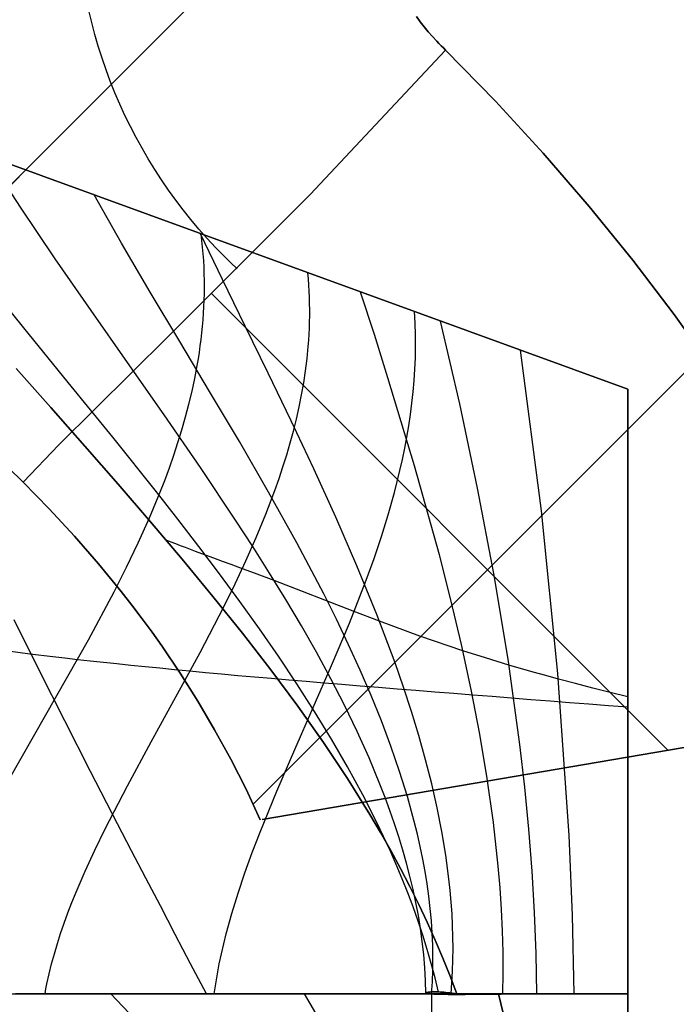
# Model space of a CAD drawing. Header units: millimetres. Extents: x -1690 to 192, y -898 to 54.
# Tile 101 of 256: x -1678.5 to -1676.87, y 27.56 to 30. Entities that reach past the tile are written whole.
import ezdxf

# ---------------------------------------------------------------- set-up
doc = ezdxf.new("R2010")
doc.units = ezdxf.units.MM
doc.header["$MEASUREMENT"] = 0
doc.layers.add('OVIDIO 186x93x72h', color=7, linetype='Continuous')

msp = doc.modelspace()

# ---------------------------------------------------------------- linework, layer by layer
at = {"layer": 'OVIDIO 186x93x72h'}
for points in [[(-1655.898396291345, 52.22178315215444), (-1688.424652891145, 19.69552655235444)], [(-1688.424652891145, 19.69552655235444), (-1655.898396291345, 52.22178315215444)], [(-1661.37847384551, 46.74170559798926), (-1682.944575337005, 25.17560410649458)], [(-1676.993142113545, 29.08768299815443), (-1679.111473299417, 29.85873799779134)], [(-1679.111473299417, 29.85873799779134), (-1676.993142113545, 29.08768299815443)], [(-1676.892795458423, 28.19195213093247), (-1678.025704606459, 29.32486127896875)], [(-1676.80697711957, 29.17436860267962), (-1677.923188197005, 28.05815752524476)], [(-1676.993142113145, 29.08768299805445), (-1676.993142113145, 27.58768300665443)], [(-1676.993142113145, 27.58768300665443), (-1676.993142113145, 29.08768299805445)], [(-1677.479766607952, -422.0917422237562), (-1677.479766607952, 27.5878316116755)], [(-1676.993142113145, 27.58768300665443), (-1676.993142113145, -422.0917422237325)], [(-1676.993142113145, -422.0917422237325), (-1676.993142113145, 27.58768300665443)]]:
    msp.add_lwpolyline(points, dxfattribs=at)
at = {"layer": 'OVIDIO 186x93x72h', "extrusion": (0, -1.521633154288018e-08, 0.9999999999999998)}
for points in [[(-1678.232496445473, 32.0090142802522), (-1678.283324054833, 31.95694515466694), (-1678.33309886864, 31.90341064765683), (-1678.38176064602, 31.84844066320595), (-1678.429250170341, 31.79206829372), (-1678.475509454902, 31.73432978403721), (-1678.520481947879, 31.67526447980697), (-1678.564112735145, 31.61491476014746), (-1678.606348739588, 31.55332595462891), (-1678.647138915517, 31.49054624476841), (-1678.686434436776, 31.42662655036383), (-1678.724188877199, 31.36162040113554), (-1678.760358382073, 31.29558379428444), (-1678.794901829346, 31.22857503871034), (-1678.827780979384, 31.16065458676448), (-1678.858960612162, 31.09188485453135), (-1678.888408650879, 31.02233003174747), (-1678.916096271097, 30.95205588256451), (-1678.941997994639, 30.88112953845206), (-1678.966091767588, 30.8096192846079), (-1678.988359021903, 30.73759434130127), (-1679.008784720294, 30.66512464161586), (-1679.027357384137, 30.59228060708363), (-1679.044069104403, 30.51913292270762), (-1679.058915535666, 30.44575231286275), (-1679.071895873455, 30.37220931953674), (-1679.083012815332, 30.29857408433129), (-1679.092272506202, 30.22491613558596), (-1679.099684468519, 30.15130418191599), (-1679.105261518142, 30.07780591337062), (-1679.109019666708, 30.00448781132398), (-1679.110978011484, 29.93141496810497), (-1679.111158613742, 29.8586509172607)], [(-1679.111158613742, 29.8586509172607), (-1679.110978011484, 29.93141496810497), (-1679.109019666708, 30.00448781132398), (-1679.105261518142, 30.07780591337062), (-1679.099684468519, 30.15130418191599), (-1679.092272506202, 30.22491613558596), (-1679.083012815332, 30.29857408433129), (-1679.071895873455, 30.37220931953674), (-1679.058915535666, 30.44575231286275), (-1679.044069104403, 30.51913292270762), (-1679.027357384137, 30.59228060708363), (-1679.008784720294, 30.66512464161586), (-1678.988359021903, 30.73759434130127), (-1678.966091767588, 30.8096192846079), (-1678.941997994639, 30.88112953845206), (-1678.916096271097, 30.95205588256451), (-1678.888408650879, 31.02233003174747), (-1678.858960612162, 31.09188485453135), (-1678.827780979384, 31.16065458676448), (-1678.794901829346, 31.22857503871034), (-1678.760358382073, 31.29558379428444), (-1678.724188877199, 31.36162040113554), (-1678.686434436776, 31.42662655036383), (-1678.647138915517, 31.49054624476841), (-1678.606348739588, 31.55332595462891), (-1678.564112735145, 31.61491476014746), (-1678.520481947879, 31.67526447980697), (-1678.475509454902, 31.73432978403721), (-1678.429250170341, 31.79206829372), (-1678.38176064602, 31.84844066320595), (-1678.33309886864, 31.90341064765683), (-1678.283324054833, 31.95694515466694), (-1678.232496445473, 32.0090142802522)]]:
    msp.add_lwpolyline(points, dxfattribs=at)
at = {"layer": 'OVIDIO 186x93x72h', "extrusion": (0.9998841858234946, -0.0002316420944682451, -0.01521713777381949)}
for points in [[(30.2670721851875, 691.7642032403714), (19.30437051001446, -28.31917330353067)], [(19.30437051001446, -28.31917330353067), (30.2670721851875, 691.7642032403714)]]:
    msp.add_lwpolyline(points, dxfattribs=at)
at = {"layer": 'OVIDIO 186x93x72h', "extrusion": (-0.0002316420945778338, 0.9998841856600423, -0.01521714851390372)}
msp.add_lwpolyline([(1677.604018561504, 717.7475932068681), (1688.566920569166, -2.349449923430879)], dxfattribs=at)
at = {"layer": 'OVIDIO 186x93x72h', "extrusion": (0.01837189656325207, 0.007607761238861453, 0.999802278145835)}
msp.add_lwpolyline([(669.6457842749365, 1553.879451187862), (669.6457842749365, 1552.379749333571)], dxfattribs=at)
at = {"layer": 'OVIDIO 186x93x72h', "extrusion": (0.7039764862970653, 0.7098970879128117, -0.0215228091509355)}
for points in [[(1212.255929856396, -27.95373986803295), (1212.247274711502, -25.50646787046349), (1212.164060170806, 692.2367818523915)], [(1212.164060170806, 692.2367818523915), (1212.247274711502, -25.50646787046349), (1212.255929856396, -27.95373986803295)]]:
    msp.add_lwpolyline(points, dxfattribs=at)
at = {"layer": 'OVIDIO 186x93x72h', "extrusion": (0.01521917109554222, 0.01521895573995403, 0.9997683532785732)}
msp.add_lwpolyline([(-1689.250288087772, 18.35652475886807), (-1688.189674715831, 19.41687743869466)], dxfattribs=at)
at = {"layer": 'OVIDIO 186x93x72h', "extrusion": (0.8811853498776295, 0.2655605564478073, 0.3911393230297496)}
for points in [[(466.361054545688, 1224.926705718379), (512.6813350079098, 1285.044959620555)], [(512.6813350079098, 1285.044959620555), (466.361054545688, 1224.926705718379)]]:
    msp.add_lwpolyline(points, dxfattribs=at)
at = {"layer": 'OVIDIO 186x93x72h', "extrusion": (-1.591870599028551e-08, 0, 0.9999999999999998)}
for points in [[(-1679.111147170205, 29.85863997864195), (-1676.993130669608, 29.08768299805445)], [(-1676.993130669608, 29.08768299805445), (-1679.111147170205, 29.85863997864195)]]:
    msp.add_lwpolyline(points, dxfattribs=at)
at = {"layer": 'OVIDIO 186x93x72h', "extrusion": (1, 0, 0)}
for points in [[(27.58768299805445, 717.3735813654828), (29.08768299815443, 717.3735819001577)], [(29.08768299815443, 717.3735819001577), (27.58768299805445, 717.3735813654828)], [(-422.0917422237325, 717.373581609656), (27.58768299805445, 717.3735813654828)], [(27.58768299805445, 717.3735813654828), (-422.0917422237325, 717.373581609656)]]:
    msp.add_lwpolyline(points, dxfattribs=at)
at = {"layer": 'OVIDIO 186x93x72h', "extrusion": (-0.0002316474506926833, 0.9998846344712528, -0.01518762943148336)}
for points in [[(1678.487783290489, 717.7490870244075), (1689.472243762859, -2.348062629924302)], [(1689.472243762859, -2.348062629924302), (1678.487783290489, 717.7490870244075)]]:
    msp.add_lwpolyline(points, dxfattribs=at)
at = {"layer": 'OVIDIO 186x93x72h', "extrusion": (0.8812084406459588, 0.2655070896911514, 0.3911235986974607)}
for points in [[(511.8570497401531, 1285.56977938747), (466.2373187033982, 1226.349661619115)], [(466.2373187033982, 1226.349661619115), (511.8570497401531, 1285.56977938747)]]:
    msp.add_lwpolyline(points, dxfattribs=at)
at = {"layer": 'OVIDIO 186x93x72h', "extrusion": (-0.1614940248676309, 0.9827773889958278, 0.08982362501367)}
msp.add_lwpolyline([(1652.151211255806, 687.7503873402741), (1651.287910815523, 687.2784859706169)], dxfattribs=at)
at = {"layer": 'OVIDIO 186x93x72h', "extrusion": (-6.901766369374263e-06, -1.177295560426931e-06, 0.9999999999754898)}
for points in [[(-1677.900521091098, 28.02005543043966), (-1676.300063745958, 28.29305964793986)], [(-1676.300063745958, 28.29305964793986), (-1677.900521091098, 28.02005543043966)]]:
    msp.add_lwpolyline(points, dxfattribs=at)
at = {"layer": 'OVIDIO 186x93x72h', "extrusion": (0.8812746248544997, 0.2653521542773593, 0.3910796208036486)}
msp.add_lwpolyline([(508.5679419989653, 1282.593813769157), (510.493793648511, 1285.095176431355)], dxfattribs=at)
at = {"layer": 'OVIDIO 186x93x72h', "extrusion": (0.881271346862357, 0.2653498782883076, 0.3910885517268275)}
for points in [[(508.4762663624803, 1282.674569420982), (510.5916021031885, 1285.422116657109)], [(510.5916021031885, 1285.422116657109), (508.4762663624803, 1282.674569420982)]]:
    msp.add_lwpolyline(points, dxfattribs=at)
at = {"layer": 'OVIDIO 186x93x72h', "extrusion": (-0.2760676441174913, -0.1226097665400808, 0.953285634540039)}
msp.add_lwpolyline([(-705.549293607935, -1232.794635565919), (-705.549293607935, -1234.294630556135)], dxfattribs=at)
at = {"layer": 'OVIDIO 186x93x72h', "extrusion": (0, 1, 0)}
for points in [[(1678.660330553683, 715.7688273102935), (1678.640183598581, 715.7390095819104), (1678.619479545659, 715.7095258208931), (1678.598226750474, 715.6803915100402), (1678.576434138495, 715.6516218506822), (1678.554111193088, 715.6232317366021), (1678.531267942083, 715.5952357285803), (1678.507914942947, 715.567648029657), (1678.484063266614, 715.5404824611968), (1678.459724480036, 715.5137524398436), (1678.434910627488, 715.4874709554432), (1678.409634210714, 715.4616505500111), (1678.383908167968, 715.436303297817), (1678.357745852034, 715.4114407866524), (1678.331161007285, 715.3870741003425), (1678.304167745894, 715.3632138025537), (1678.276780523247, 715.339869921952)], [(1678.276780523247, 715.339869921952), (1678.304167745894, 715.3632138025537), (1678.331161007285, 715.3870741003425), (1678.357745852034, 715.4114407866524), (1678.383908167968, 715.436303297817), (1678.409634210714, 715.4616505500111), (1678.434910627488, 715.4874709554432), (1678.459724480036, 715.5137524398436), (1678.484063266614, 715.5404824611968), (1678.507914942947, 715.567648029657), (1678.531267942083, 715.5952357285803), (1678.554111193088, 715.6232317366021), (1678.576434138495, 715.6516218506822), (1678.598226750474, 715.6803915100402), (1678.619479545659, 715.7095258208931), (1678.640183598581, 715.7390095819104), (1678.660330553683, 715.7688273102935)], [(1678.349871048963, 715.4041307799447), (1677.915794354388, 716.2722841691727)], [(1678.276780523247, 715.339869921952), (1677.314051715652, 716.490153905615)], [(1677.314051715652, 716.490153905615), (1678.276780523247, 715.339869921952)], [(1677.775563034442, 715.9387327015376), (1678.139765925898, 716.1208341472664)]]:
    msp.add_lwpolyline(points, dxfattribs=at)
at = {"layer": 'OVIDIO 186x93x72h', "extrusion": (1.144784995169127e-05, 0.9999999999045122, 7.740965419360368e-06)}
for points in [[(1677.418094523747, 716.6088196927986), (1678.660646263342, 715.7686138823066)], [(1678.660646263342, 715.7686138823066), (1677.418094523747, 716.6088196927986)]]:
    msp.add_lwpolyline(points, dxfattribs=at)
at = {"layer": 'OVIDIO 186x93x72h', "extrusion": (-8.628843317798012e-05, 0.999999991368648, 9.908082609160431e-05)}
for points in [[(1677.311664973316, 716.4874026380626), (1677.31918141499, 716.4937962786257), (1677.326580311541, 716.5003460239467), (1677.333856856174, 716.50704861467), (1677.341006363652, 716.5139005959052), (1677.348024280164, 716.5208983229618), (1677.354906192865, 716.5280379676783), (1677.361647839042, 716.5353155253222), (1677.368245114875, 716.5427268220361), (1677.374694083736, 716.5502675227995), (1677.380990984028, 716.5579331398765), (1677.387132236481, 716.5657190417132), (1677.393114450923, 716.5736204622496), (1677.398934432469, 716.5816325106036), (1677.404589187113, 716.5897501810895), (1677.410075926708, 716.5979683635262), (1677.41539207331, 716.6062818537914)], [(1677.41539207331, 716.6062818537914), (1677.410075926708, 716.5979683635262), (1677.404589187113, 716.5897501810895), (1677.398934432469, 716.5816325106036), (1677.393114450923, 716.5736204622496), (1677.387132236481, 716.5657190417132), (1677.380990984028, 716.5579331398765), (1677.374694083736, 716.5502675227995), (1677.368245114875, 716.5427268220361), (1677.361647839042, 716.5353155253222), (1677.354906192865, 716.5280379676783), (1677.348024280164, 716.5208983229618), (1677.341006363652, 716.5139005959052), (1677.333856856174, 716.50704861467), (1677.326580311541, 716.5003460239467), (1677.31918141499, 716.4937962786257), (1677.311664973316, 716.4874026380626)]]:
    msp.add_lwpolyline(points, dxfattribs=at)
at = {"layer": 'OVIDIO 186x93x72h'}
for points in [[(-1677.963209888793, 29.3866984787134, 717.3574529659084), (-1677.979423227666, 29.40207140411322, 717.357445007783), (-1677.995356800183, 29.41773435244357, 717.3574423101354), (-1678.0167741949, 29.43970825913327, 717.3574471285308), (-1678.037642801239, 29.46220377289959, 717.3574617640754), (-1678.057952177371, 29.48520564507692, 717.3574861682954), (-1678.077691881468, 29.50869862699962, 717.3575202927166), (-1678.096851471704, 29.53266747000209, 717.3575640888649), (-1678.11542050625, 29.55709692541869, 717.3576175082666), (-1678.133388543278, 29.58197174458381, 717.3576805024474), (-1678.150745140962, 29.60727667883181, 717.3577530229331), (-1678.167479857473, 29.63299647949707, 717.3578350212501), (-1678.183582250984, 29.65911589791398, 717.3579264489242), (-1678.199041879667, 29.68561968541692, 717.3580272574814), (-1678.213848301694, 29.71249259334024, 717.3581373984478), (-1678.227991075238, 29.73971937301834, 717.3582568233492), (-1678.241459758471, 29.76728477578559, 717.3583854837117), (-1678.254243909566, 29.79517355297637, 717.3585233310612), (-1678.266333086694, 29.82337045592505, 717.3586703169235), (-1678.277717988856, 29.85185972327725, 717.3588263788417), (-1678.288393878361, 29.88062354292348, 717.3589913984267), (-1678.298357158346, 29.90964359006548, 717.3591652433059), (-1678.307604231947, 29.93890153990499, 717.359347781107), (-1678.316131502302, 29.96837906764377, 717.3595388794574), (-1678.323935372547, 29.99805784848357, 717.3597384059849), (-1678.331012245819, 30.02791955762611, 717.359946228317)], [(-1677.445404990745, 29.92949871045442, 717.3673457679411), (-1677.450932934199, 29.93474334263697, 717.3672562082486), (-1677.45641677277, 29.9401048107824, 717.3670696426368), (-1677.461853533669, 29.94558066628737, 717.3667917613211), (-1677.467240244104, 29.95116846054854, 717.3664282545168), (-1677.477851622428, 29.96267007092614, 717.3654671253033), (-1677.488227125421, 29.97459005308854, 717.364231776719), (-1677.498342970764, 29.98690881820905, 717.362767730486), (-1677.508175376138, 29.99960677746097, 717.3611205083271), (-1677.517700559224, 30.01266434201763, 717.3593356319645)], [(-1677.517700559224, 30.01266434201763, 717.3593356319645), (-1677.508175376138, 29.99960677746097, 717.3611205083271), (-1677.498342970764, 29.98690881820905, 717.362767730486), (-1677.488227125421, 29.97459005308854, 717.364231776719), (-1677.477851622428, 29.96267007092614, 717.3654671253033), (-1677.467240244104, 29.95116846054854, 717.3664282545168), (-1677.461853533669, 29.94558066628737, 717.3667917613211), (-1677.45641677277, 29.9401048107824, 717.3670696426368), (-1677.450932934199, 29.93474334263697, 717.3672562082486), (-1677.445404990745, 29.92949871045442, 717.3673457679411)], [(-1678.494513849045, 28.85739767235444, 717.3876482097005), (-1678.405572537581, 28.9495374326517, 717.3859193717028), (-1678.134977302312, 29.2176254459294, 717.3735819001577), (-1677.781445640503, 29.57115710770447, 717.3735819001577), (-1677.445404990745, 29.92949871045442, 717.3673457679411)], [(-1677.445404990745, 29.92949871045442, 717.3673457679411), (-1677.781445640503, 29.57115710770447, 717.3735819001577), (-1678.134977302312, 29.2176254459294, 717.3735819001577), (-1678.405572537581, 28.9495374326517, 717.3859193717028), (-1678.494513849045, 28.85739767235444, 717.3876482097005)], [(-1676.305014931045, 28.29221507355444, 717.3736254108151), (-1676.372085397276, 28.4368785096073, 717.3735617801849), (-1676.444136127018, 28.58008526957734, 717.3734521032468), (-1676.521096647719, 28.72177161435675, 717.3734182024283), (-1676.602896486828, 28.86187380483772, 717.3735819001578), (-1676.689521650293, 29.00036844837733, 717.3739858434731), (-1676.781184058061, 29.13739353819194, 717.3743559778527), (-1676.878152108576, 29.2731274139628, 717.3743390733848), (-1676.980694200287, 29.40774841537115, 717.3735819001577), (-1677.088976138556, 29.54129157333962, 717.3719071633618), (-1677.202753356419, 29.67321868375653, 717.3698413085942), (-1677.321678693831, 29.80284823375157, 717.3680867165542), (-1677.445404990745, 29.92949871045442, 717.3673457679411)], [(-1677.445404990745, 29.92949871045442, 717.3673457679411), (-1677.321678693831, 29.80284823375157, 717.3680867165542), (-1677.202753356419, 29.67321868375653, 717.3698413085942), (-1677.088976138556, 29.54129157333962, 717.3719071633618), (-1676.980694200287, 29.40774841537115, 717.3735819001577), (-1676.878152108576, 29.2731274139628, 717.3743390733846), (-1676.781184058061, 29.13739353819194, 717.3743559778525), (-1676.689521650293, 29.00036844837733, 717.3739858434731), (-1676.602896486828, 28.86187380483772, 717.3735819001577), (-1676.521096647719, 28.72177161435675, 717.3734182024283), (-1676.444136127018, 28.58008526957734, 717.3734521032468), (-1676.372085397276, 28.4368785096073, 717.3735617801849), (-1676.305014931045, 28.29221507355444, 717.3736254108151)], [(-1677.494244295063, 27.58835533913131, 716.8609454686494), (-1677.495114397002, 27.62054001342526, 716.8762683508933), (-1677.496912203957, 27.65276962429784, 716.8913769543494), (-1677.499617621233, 27.68504243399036, 716.9062704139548), (-1677.503210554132, 27.71735670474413, 716.920947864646), (-1677.507670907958, 27.74971069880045, 716.9354084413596), (-1677.512978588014, 27.78210267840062, 716.9496512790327), (-1677.519113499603, 27.81453090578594, 716.9636755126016), (-1677.526055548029, 27.84699364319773, 716.9774802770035), (-1677.533784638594, 27.87948915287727, 716.9910647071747), (-1677.542280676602, 27.91201569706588, 717.0044279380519), (-1677.551523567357, 27.94457153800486, 717.0175691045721), (-1677.561493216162, 27.97715493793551, 717.0304873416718), (-1677.572169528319, 28.00976415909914, 717.0431817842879), (-1677.583532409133, 28.04239746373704, 717.055651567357), (-1677.595561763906, 28.07505311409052, 717.0678958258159), (-1677.608237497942, 28.10772937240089, 717.079913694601), (-1677.635447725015, 28.17313676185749, 717.1032668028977), (-1677.665002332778, 28.23860573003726, 717.1257039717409), (-1677.696740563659, 28.30412237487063, 717.1472182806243), (-1677.730501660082, 28.36967279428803, 717.1678028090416), (-1677.766124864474, 28.43524308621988, 717.1874506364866), (-1677.803449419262, 28.50081934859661, 717.2061548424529), (-1677.842314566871, 28.56638767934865, 717.2239085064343), (-1677.882559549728, 28.63193417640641, 717.2407047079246), (-1677.92402361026, 28.69744493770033, 717.2565365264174), (-1677.966545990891, 28.76290606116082, 717.2713970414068), (-1678.054122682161, 28.89362378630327, 717.2981764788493), (-1678.144003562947, 29.02397613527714, 717.3209876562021), (-1678.234902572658, 29.15385189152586, 717.3397752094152), (-1678.325533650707, 29.28313983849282, 717.3544837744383), (-1678.414610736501, 29.41172875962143, 717.3650579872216), (-1678.500847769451, 29.53950743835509, 717.3714424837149), (-1678.542499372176, 29.60305818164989, 717.3730462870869)], [(-1677.480051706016, 27.58755643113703, 716.9925208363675), (-1677.478117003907, 27.6175071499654, 717.0020572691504), (-1677.477023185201, 27.64756150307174, 717.0115511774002), (-1677.476752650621, 27.6777160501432, 717.0209991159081), (-1677.477287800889, 27.70796735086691, 717.0303976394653), (-1677.47861103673, 27.73831196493, 717.039743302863), (-1677.480704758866, 27.76874645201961, 717.0490326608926), (-1677.48355136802, 27.79926737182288, 717.0582622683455), (-1677.487133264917, 27.82987128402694, 717.0674286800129), (-1677.491432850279, 27.86055474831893, 717.076528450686), (-1677.496432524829, 27.89131432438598, 717.0855581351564), (-1677.502114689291, 27.92214657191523, 717.094514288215), (-1677.508461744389, 27.95304805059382, 717.1033934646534), (-1677.515456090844, 27.98401532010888, 717.1121922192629), (-1677.523080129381, 28.01504494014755, 717.1209071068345), (-1677.540146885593, 28.07727747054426, 717.1380715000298), (-1677.559521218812, 28.13971811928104, 717.1548590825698), (-1677.581062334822, 28.20233936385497, 717.1712422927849), (-1677.60462943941, 28.26511368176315, 717.1871935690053), (-1677.630081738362, 28.32801355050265, 717.2026853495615), (-1677.657278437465, 28.39101144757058, 717.2176900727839), (-1677.686078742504, 28.45407985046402, 717.2321801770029), (-1677.716341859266, 28.51719123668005, 717.2461281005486), (-1677.747926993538, 28.58031808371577, 717.2595062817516), (-1677.814500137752, 28.70650807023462, 717.2844431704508), (-1677.884671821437, 28.83242962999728, 717.3067703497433), (-1677.957315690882, 28.95786258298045, 717.326267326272), (-1678.031305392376, 29.08258674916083, 717.3427136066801), (-1678.105514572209, 29.20638194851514, 717.3558886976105), (-1678.178816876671, 29.32902800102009, 717.3655721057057), (-1678.25008595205, 29.45030472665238, 717.371543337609), (-1678.318195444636, 29.56999194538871, 717.3735818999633)], [(-1678.529589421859, 28.11906891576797, 718.1466485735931), (-1678.464930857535, 28.23248510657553, 718.2349864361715), (-1678.332219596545, 28.46579117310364, 718.4164659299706), (-1678.268203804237, 28.58551471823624, 718.5050686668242), (-1678.237663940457, 28.64610773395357, 718.5478428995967), (-1678.208439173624, 28.70717438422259, 718.589220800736), (-1678.18078181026, 28.76870427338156, 718.6289186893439), (-1678.154944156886, 28.83068700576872, 718.6666528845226), (-1678.142786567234, 28.86184493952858, 718.6846949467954), (-1678.131178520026, 28.89311218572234, 718.7021397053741), (-1678.120151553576, 28.92448744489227, 718.7189517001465), (-1678.109737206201, 28.95596941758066, 718.7350954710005), (-1678.099967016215, 28.9875568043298, 718.7505355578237), (-1678.090872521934, 29.01924830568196, 718.765236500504), (-1678.082485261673, 29.05104262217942, 718.7791628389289), (-1678.074836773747, 29.08293845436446, 718.7922791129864), (-1678.067958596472, 29.11493450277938, 718.8045498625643), (-1678.061882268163, 29.14702946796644, 718.81593962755), (-1678.059154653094, 29.16311363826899, 718.8212930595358), (-1678.056639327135, 29.17922205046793, 718.8264129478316), (-1678.054340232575, 29.19535454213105, 718.8312948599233), (-1678.052261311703, 29.21151095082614, 718.8359343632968), (-1678.050406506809, 29.22769111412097, 718.8403270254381), (-1678.048779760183, 29.24389486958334, 718.8444684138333), (-1678.047385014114, 29.26012205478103, 718.8483540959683), (-1678.046226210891, 29.27637250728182, 718.8519796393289), (-1678.045307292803, 29.29264606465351, 718.8553406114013), (-1678.04463220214, 29.30894256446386, 718.8584325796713), (-1678.044204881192, 29.32526184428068, 718.8612511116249), (-1678.044029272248, 29.34160374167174, 718.8637917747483), (-1678.044109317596, 29.35796809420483, 718.8660501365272), (-1678.044448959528, 29.37435473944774, 718.8680217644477), (-1678.045052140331, 29.39076351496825, 718.8697022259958), (-1678.045922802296, 29.40719425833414, 718.8710870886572), (-1678.047064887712, 29.42364680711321, 718.8721719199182), (-1678.048482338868, 29.44012099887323, 718.8729522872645), (-1678.050179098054, 29.456616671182, 718.8734237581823), (-1678.052159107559, 29.4731336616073, 718.8735819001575)], [(-1677.431649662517, 27.58759388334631, 717.1161026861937), (-1677.429466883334, 27.61564627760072, 717.120642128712), (-1677.427923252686, 27.64382872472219, 717.1252727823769), (-1677.427006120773, 27.6721371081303, 717.1299894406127), (-1677.426702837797, 27.70056731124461, 717.1347868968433), (-1677.427000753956, 27.7291152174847, 717.1396599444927), (-1677.427887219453, 27.75777671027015, 717.1446033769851), (-1677.429349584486, 27.78654767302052, 717.1496119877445), (-1677.431375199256, 27.8154239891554, 717.1546805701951), (-1677.433951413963, 27.84440154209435, 717.1598039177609), (-1677.437065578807, 27.87347621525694, 717.164976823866), (-1677.444857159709, 27.93190045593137, 717.1754504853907), (-1677.454648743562, 27.99066377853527, 717.1860599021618), (-1677.46633913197, 28.04973325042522, 717.1967634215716), (-1677.479827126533, 28.10907593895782, 717.2075193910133), (-1677.495011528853, 28.16865891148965, 717.2182861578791), (-1677.511791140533, 28.22844923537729, 717.2290220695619), (-1677.530064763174, 28.28841397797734, 717.2396854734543), (-1677.549731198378, 28.34852020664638, 717.2502347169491), (-1677.570689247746, 28.40873498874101, 717.260628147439), (-1677.616075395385, 28.52935848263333, 717.2807809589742), (-1677.665413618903, 28.65002099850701, 717.2998106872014), (-1677.717894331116, 28.77045907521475, 717.3173841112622), (-1677.772707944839, 28.89040925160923, 717.3331680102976), (-1677.829044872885, 29.00960806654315, 717.3468291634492), (-1677.886095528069, 29.12779205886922, 717.3580343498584), (-1677.943050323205, 29.24469776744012, 717.3664503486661), (-1677.999099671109, 29.36006173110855, 717.3717439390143), (-1678.053433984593, 29.47362048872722, 717.3735819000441)], [(-1677.463246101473, 27.59189614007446, 716.6998174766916), (-1677.471651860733, 27.62736469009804, 716.7205866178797), (-1677.480903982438, 27.66275294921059, 716.74103444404), (-1677.490983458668, 27.69806301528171, 716.7611607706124), (-1677.5018712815, 27.73329698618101, 716.7809654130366), (-1677.513548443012, 27.76845695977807, 716.8004481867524), (-1677.525995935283, 27.8035450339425, 716.8196089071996), (-1677.539194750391, 27.8385633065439, 716.8384473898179), (-1677.553125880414, 27.87351387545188, 716.8569634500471), (-1677.567770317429, 27.90839883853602, 716.875156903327), (-1677.583109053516, 27.94322029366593, 716.8930275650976), (-1677.615793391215, 28.01268107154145, 716.9277997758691), (-1677.651026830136, 28.08191299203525, 716.9612786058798), (-1677.688657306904, 28.15093283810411, 716.9934625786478), (-1677.728532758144, 28.21975739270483, 717.0243502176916), (-1677.770501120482, 28.28840343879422, 717.0539400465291), (-1677.814410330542, 28.35688775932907, 717.0822305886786), (-1677.86010832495, 28.42522713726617, 717.1092203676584), (-1677.90744304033, 28.49343835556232, 717.1349079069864), (-1677.956262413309, 28.56153819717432, 717.1592917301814), (-1678.00641438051, 28.62954344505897, 717.1823703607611), (-1678.057746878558, 28.69747088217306, 717.2041423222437), (-1678.11010784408, 28.76533729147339, 717.2246061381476), (-1678.1633452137, 28.83315945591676, 717.2437603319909), (-1678.271840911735, 28.96873818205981, 717.2781339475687), (-1678.382017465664, 29.10434132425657, 717.3072513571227), (-1678.492658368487, 29.24010314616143, 717.3311007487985), (-1678.602547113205, 29.37615791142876, 717.3496703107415)], [(-1678.439651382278, 27.5876829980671, 718.2547447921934), (-1678.437428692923, 27.60004000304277, 718.2570485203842), (-1678.435013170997, 27.61242698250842, 718.2595065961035), (-1678.429617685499, 27.63729044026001, 718.2648748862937), (-1678.423493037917, 27.66227252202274, 718.2708278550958), (-1678.41666734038, 27.68737237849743, 718.2773436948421), (-1678.40916870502, 27.71258916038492, 718.2844005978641), (-1678.401025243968, 27.73792201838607, 718.2919767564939), (-1678.392265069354, 27.76337010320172, 718.3000503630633), (-1678.38291629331, 27.7889325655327, 718.3085996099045), (-1678.373007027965, 27.81460855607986, 718.3176026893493), (-1678.362565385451, 27.84039722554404, 718.3270377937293), (-1678.340197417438, 27.89230920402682, 718.3471168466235), (-1678.316037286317, 27.94466170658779, 718.3686623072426), (-1678.290309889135, 27.99744793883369, 718.3914997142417), (-1678.235052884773, 28.1042944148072, 718.440352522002), (-1678.176225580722, 28.21279427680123, 718.4922795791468), (-1678.055056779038, 28.43453673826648, 718.5997736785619), (-1677.996313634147, 28.54767062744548, 718.6525493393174), (-1677.968189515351, 28.60477945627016, 718.6780837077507), (-1677.941196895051, 28.6622404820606, 718.7028164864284), (-1677.915560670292, 28.72004691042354, 718.7265732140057), (-1677.891505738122, 28.77819194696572, 718.749179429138), (-1677.869256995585, 28.83666879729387, 718.7704606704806), (-1677.858880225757, 28.8660295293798, 718.7805499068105), (-1677.84903933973, 28.89547066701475, 718.7902424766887), (-1677.839762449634, 28.92499136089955, 718.7995165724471), (-1677.831077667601, 28.95459076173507, 718.8083503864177), (-1677.823013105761, 28.98426802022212, 718.8167221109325), (-1677.815596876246, 29.01402228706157, 718.8246099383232), (-1677.808857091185, 29.04385271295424, 718.8319920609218), (-1677.802821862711, 29.07375844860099, 718.8388466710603), (-1677.797519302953, 29.10373864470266, 718.8451519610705), (-1677.792977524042, 29.13379245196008, 718.8508861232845), (-1677.789224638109, 29.1639190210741, 718.8560273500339), (-1677.786288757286, 29.19411750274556, 718.8605538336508), (-1677.78513597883, 29.20924344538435, 718.8625797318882), (-1677.784197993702, 29.22438704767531, 718.8644437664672), (-1677.783478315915, 29.23954820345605, 718.8661432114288), (-1677.782980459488, 29.25472680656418, 718.8676753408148), (-1677.782707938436, 29.2699227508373, 718.8690374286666), (-1677.782664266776, 29.28513593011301, 718.8702267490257), (-1677.782852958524, 29.30036623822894, 718.8712405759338), (-1677.783277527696, 29.31561356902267, 718.872076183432), (-1677.783941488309, 29.33087781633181, 718.872730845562), (-1677.784848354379, 29.34615887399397, 718.8732018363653), (-1677.786001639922, 29.36145663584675, 718.8734864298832), (-1677.787404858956, 29.37677099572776, 718.8735819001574)], [(-1677.302913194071, 27.58763784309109, 717.2669160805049), (-1677.302144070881, 27.63936266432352, 717.2682261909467), (-1677.302512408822, 27.69154812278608, 717.2699947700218), (-1677.303980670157, 27.74416554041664, 717.2721890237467), (-1677.306511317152, 27.79718623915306, 717.2747761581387), (-1677.310066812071, 27.85058154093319, 717.2777233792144), (-1677.314609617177, 27.90432276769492, 717.2809978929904), (-1677.32650700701, 28.0127282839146, 717.2883976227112), (-1677.341903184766, 28.12217336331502, 717.2967129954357), (-1677.360497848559, 28.23242858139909, 717.3056816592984), (-1677.381990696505, 28.34326451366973, 717.3150412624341), (-1677.406081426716, 28.45445173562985, 717.324529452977), (-1677.432469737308, 28.56576082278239, 717.3338838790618), (-1677.460855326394, 28.67696235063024, 717.3428421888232), (-1677.522417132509, 28.89812503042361, 717.3585210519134), (-1677.588364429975, 29.1161043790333, 717.369467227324), (-1677.622231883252, 29.22332674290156, 717.3725096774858), (-1677.656294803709, 29.32906500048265, 717.3735819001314)], [(-1678.019702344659, 27.58768299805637, 718.5900241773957), (-1678.016055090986, 27.6124856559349, 718.5921772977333), (-1678.01184845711, 27.63732055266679, 718.59461012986), (-1678.00710318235, 27.66218865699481, 718.597312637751), (-1678.001840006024, 27.68709093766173, 718.600274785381), (-1677.996079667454, 27.71202836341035, 718.6034865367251), (-1677.989842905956, 27.73700190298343, 718.6069378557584), (-1677.976023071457, 27.78706119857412, 718.6145190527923), (-1677.96054641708, 27.83727657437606, 718.6229380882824), (-1677.943578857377, 27.88765578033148, 718.632114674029), (-1677.925286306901, 27.93820656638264, 718.641968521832), (-1677.905834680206, 27.98893668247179, 718.6524193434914), (-1677.864117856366, 28.09096590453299, 718.674790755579), (-1677.819755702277, 28.19380544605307, 718.6985866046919), (-1677.728404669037, 28.40216348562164, 718.7478823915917), (-1677.684070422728, 28.50780598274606, 718.7720977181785), (-1677.642400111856, 28.6145067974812, 718.7951682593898), (-1677.62297871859, 28.66827344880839, 718.8060735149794), (-1677.60472105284, 28.722327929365, 718.8164517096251), (-1677.587793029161, 28.77667798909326, 718.8262225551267), (-1677.572360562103, 28.83133137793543, 718.8353057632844), (-1677.55858956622, 28.88629584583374, 718.843621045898), (-1677.552378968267, 28.91389715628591, 718.8474656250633), (-1677.546645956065, 28.94157914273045, 718.8510881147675), (-1677.541411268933, 28.96934277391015, 718.8544784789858), (-1677.53669564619, 28.99718901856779, 718.857626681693), (-1677.532519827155, 29.02511884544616, 718.8605226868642), (-1677.528904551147, 29.05313322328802, 718.8631564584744), (-1677.525870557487, 29.08123312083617, 718.8655179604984), (-1677.523438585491, 29.10941950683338, 718.8675971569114), (-1677.521629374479, 29.13769335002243, 718.8693840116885), (-1677.520463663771, 29.16605561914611, 718.8708684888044), (-1677.519962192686, 29.19450728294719, 718.8720405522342), (-1677.520145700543, 29.22304931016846, 718.8728901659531), (-1677.521034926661, 29.25168266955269, 718.8734072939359), (-1677.522650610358, 29.28040832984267, 718.8735819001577)], [(-1677.218887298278, 27.58765480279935, 717.320374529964), (-1677.220397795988, 27.68790872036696, 717.3208142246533), (-1677.224274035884, 27.78953498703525, 717.3223857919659), (-1677.230392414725, 27.89235572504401, 717.3249291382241), (-1677.23862932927, 27.99619305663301, 717.32828416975), (-1677.248861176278, 28.10086910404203, 717.3322907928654), (-1677.260964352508, 28.20620598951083, 717.3367889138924), (-1677.290290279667, 28.41815076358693, 717.3466192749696), (-1677.325618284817, 28.63060435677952, 717.3564945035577), (-1677.365959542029, 28.84214374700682, 717.365133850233), (-1677.410325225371, 29.05134591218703, 717.3712565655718), (-1677.457726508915, 29.25678783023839, 717.3735819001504)], [(-1677.125857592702, 27.58766871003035, 717.3559924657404), (-1677.130259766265, 27.78281457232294, 717.3562568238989), (-1677.138649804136, 27.98098603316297, 717.3580187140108), (-1677.166423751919, 28.38290279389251, 717.3641453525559), (-1677.207239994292, 28.7864130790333, 717.3705929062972), (-1677.259159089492, 29.18451097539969, 717.3735819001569)], [(-1677.417778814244, 27.58766226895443, 716.6090331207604), (-1677.434345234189, 27.63208557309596, 716.6345733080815), (-1677.452064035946, 27.67650165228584, 716.6599135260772), (-1677.470919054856, 27.72091735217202, 716.6850415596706), (-1677.490894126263, 27.76533951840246, 716.7099451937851), (-1677.51197308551, 27.80977499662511, 716.734612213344), (-1677.534139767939, 27.85423063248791, 716.7590304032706), (-1677.557378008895, 27.89871327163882, 716.7831875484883), (-1677.581671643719, 27.94322975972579, 716.8070714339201), (-1677.607004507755, 27.98778694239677, 716.8306698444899), (-1677.633360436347, 28.03239166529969, 716.8539705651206), (-1677.689076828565, 28.1217711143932, 716.8996300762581), (-1677.74869150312, 28.21142287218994, 716.9439522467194), (-1677.812075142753, 28.30140170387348, 716.9868393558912), (-1677.879071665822, 28.39176800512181, 717.0281883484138), (-1677.949417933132, 28.48260469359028, 717.0678748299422), (-1678.022824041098, 28.57400031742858, 717.1057690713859), (-1678.099000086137, 28.66604342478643, 717.1417413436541), (-1678.177656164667, 28.75882256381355, 717.1756619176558), (-1678.258502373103, 28.85242628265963, 717.2074010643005), (-1678.341248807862, 28.94694312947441, 717.2368290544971), (-1678.42560556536, 29.04246165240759, 717.2638161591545), (-1678.511258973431, 29.13908102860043, 717.2882273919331)], [(-1678.511258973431, 29.13908102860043, 717.2882273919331), (-1678.42560556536, 29.04246165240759, 717.2638161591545), (-1678.341248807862, 28.94694312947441, 717.2368290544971), (-1678.258502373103, 28.85242628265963, 717.2074010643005), (-1678.177656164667, 28.75882256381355, 717.1756619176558), (-1678.099000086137, 28.66604342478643, 717.1417413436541), (-1678.022824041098, 28.57400031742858, 717.1057690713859), (-1677.949417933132, 28.48260469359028, 717.0678748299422), (-1677.879071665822, 28.39176800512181, 717.0281883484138), (-1677.812075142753, 28.30140170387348, 716.9868393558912), (-1677.74869150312, 28.21142287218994, 716.9439522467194), (-1677.689076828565, 28.1217711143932, 716.8996300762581), (-1677.633360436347, 28.03239166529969, 716.8539705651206), (-1677.607004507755, 27.98778694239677, 716.8306698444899), (-1677.581671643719, 27.94322975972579, 716.8070714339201), (-1677.557378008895, 27.89871327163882, 716.7831875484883), (-1677.534139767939, 27.85423063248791, 716.7590304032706), (-1677.51197308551, 27.80977499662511, 716.734612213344), (-1677.490894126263, 27.76533951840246, 716.7099451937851), (-1677.470919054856, 27.72091735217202, 716.6850415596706), (-1677.452064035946, 27.67650165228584, 716.6599135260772), (-1677.434345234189, 27.63208557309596, 716.6345733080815), (-1677.417778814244, 27.58766226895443, 716.6090331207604)], [(-1678.530120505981, 28.89298481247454, 717.3875154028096), (-1678.494513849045, 28.85739767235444, 717.3876482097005)], [(-1678.494513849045, 28.85739767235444, 717.3876482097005), (-1678.530120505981, 28.89298481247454, 717.3875154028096)], [(-1678.494513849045, 28.85739767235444, 717.3876482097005), (-1678.461879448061, 28.82450189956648, 717.3871977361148), (-1678.42966959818, 28.79109356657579, 717.3859781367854), (-1678.366900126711, 28.72318604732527, 717.382022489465), (-1678.306958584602, 28.65456876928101, 717.3773631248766), (-1678.25059812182, 28.58613538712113, 717.3735819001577), (-1678.223965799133, 28.55223171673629, 717.372465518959), (-1678.198329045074, 28.51849789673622, 717.3718654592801), (-1678.173599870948, 28.48483438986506, 717.3716830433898), (-1678.149690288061, 28.45114165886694, 717.3718195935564), (-1678.10397794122, 28.3832703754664, 717.3726548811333), (-1678.060488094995, 28.31408774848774, 717.3735819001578), (-1678.018685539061, 28.24296768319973, 717.3739861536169), (-1677.978709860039, 28.16996489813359, 717.3739528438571), (-1677.940869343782, 28.0953043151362, 717.3737420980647), (-1677.905472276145, 28.01921085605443, 717.3736140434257)], [(-1677.905472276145, 28.01921085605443, 717.3736140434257), (-1677.940869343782, 28.0953043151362, 717.3737420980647), (-1677.978709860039, 28.16996489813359, 717.3739528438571), (-1678.018685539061, 28.24296768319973, 717.3739861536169), (-1678.060488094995, 28.31408774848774, 717.3735819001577), (-1678.10397794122, 28.3832703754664, 717.372654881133), (-1678.149690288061, 28.45114165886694, 717.3718195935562), (-1678.173599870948, 28.48483438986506, 717.3716830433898), (-1678.198329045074, 28.51849789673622, 717.3718654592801), (-1678.223965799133, 28.55223171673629, 717.372465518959), (-1678.25059812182, 28.58613538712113, 717.3735819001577), (-1678.306958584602, 28.65456876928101, 717.3773631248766), (-1678.366900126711, 28.72318604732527, 717.382022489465), (-1678.42966959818, 28.79109356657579, 717.3859781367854), (-1678.461879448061, 28.82450189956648, 717.3871977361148), (-1678.494513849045, 28.85739767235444, 717.3876482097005)], [(-1676.993167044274, 28.32461392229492, 717.3735833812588), (-1677.036447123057, 28.3354438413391, 717.3729784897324), (-1677.079667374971, 28.3464419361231, 717.3711248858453), (-1677.12265376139, 28.35760038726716, 717.3680811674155), (-1677.165232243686, 28.36891137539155, 717.3639059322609), (-1677.196572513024, 28.37742872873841, 717.3601056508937), (-1677.227529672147, 28.38602310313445, 717.3557890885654), (-1677.288053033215, 28.40342999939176, 717.345921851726), (-1677.346413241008, 28.42110623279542, 717.3349039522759), (-1677.402597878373, 28.43902597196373, 717.3232161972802), (-1677.509056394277, 28.47549264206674, 717.2995426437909), (-1677.609527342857, 28.51262335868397, 717.2780458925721), (-1677.674453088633, 28.53764403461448, 717.2661573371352), (-1677.870993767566, 28.6133134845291, 717.2360301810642), (-1677.913534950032, 28.62916282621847, 717.2285932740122), (-1677.956381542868, 28.64498057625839, 717.2199423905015), (-1677.977822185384, 28.652872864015, 717.2150481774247), (-1677.999222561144, 28.66075156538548, 717.209714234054), (-1678.020543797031, 28.66861478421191, 717.2038951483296), (-1678.041747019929, 28.67646062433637, 717.1975455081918), (-1678.066607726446, 28.68571432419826, 717.1892966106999), (-1678.091128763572, 28.69493792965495, 717.1802108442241), (-1678.103224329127, 28.69953746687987, 717.1753443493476), (-1678.11518988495, 28.70412830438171, 717.1702568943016), (-1678.127010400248, 28.70871005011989, 717.1649445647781), (-1678.138670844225, 28.71328231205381, 717.1594034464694)], [(-1678.039156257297, 27.58763429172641, 716.1889173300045), (-1678.058880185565, 27.62523096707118, 716.219999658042), (-1678.07832989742, 27.66230813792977, 716.2519570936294), (-1678.09751410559, 27.6988876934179, 716.284745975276), (-1678.116441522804, 27.73499152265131, 716.3183226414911), (-1678.153560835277, 27.80585955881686, 716.3876646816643), (-1678.189757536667, 27.87508735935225, 716.4596339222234), (-1678.225101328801, 27.94285003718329, 716.5338810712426), (-1678.259661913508, 28.00932270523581, 716.6100568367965), (-1678.326712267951, 28.13909846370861, 716.7667970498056), (-1678.454481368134, 28.39087483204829, 717.088052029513), (-1678.516315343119, 28.51567724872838, 717.2469781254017)], [(-1676.993142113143, 28.29891913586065, 718.8735819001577), (-1677.04120446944, 28.3026679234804, 718.8730293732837), (-1677.089352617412, 28.30641833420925, 718.8713775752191), (-1677.1375414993, 28.31016980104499, 718.8686351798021), (-1677.185726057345, 28.31392175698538, 718.8648108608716), (-1677.23386123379, 28.31767363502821, 718.8599132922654), (-1677.281901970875, 28.32142486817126, 718.853951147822), (-1677.329803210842, 28.32517488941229, 718.8469331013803), (-1677.377519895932, 28.3289231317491, 718.8388678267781), (-1677.425006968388, 28.33266902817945, 718.8297639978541), (-1677.472219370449, 28.33641201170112, 718.8196302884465), (-1677.519112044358, 28.34015151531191, 718.8084753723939), (-1677.565639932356, 28.34388697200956, 718.7963079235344), (-1677.611757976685, 28.34761781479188, 718.7831366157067), (-1677.657421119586, 28.35134347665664, 718.7689701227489), (-1677.7025843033, 28.35506339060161, 718.7538171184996), (-1677.747202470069, 28.35877698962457, 718.7376862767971), (-1677.791232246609, 28.36248370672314, 718.7205922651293), (-1677.834636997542, 28.36618297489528, 718.7025737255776), (-1677.877381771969, 28.36987422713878, 718.683675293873), (-1677.919431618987, 28.37355689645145, 718.6639416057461), (-1677.960751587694, 28.37723041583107, 718.6434172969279), (-1678.001306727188, 28.38089421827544, 718.622147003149), (-1678.041062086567, 28.38454773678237, 718.6001753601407), (-1678.079982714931, 28.38819040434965, 718.5775470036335), (-1678.118038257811, 28.39182165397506, 718.5543081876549), (-1678.155216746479, 28.39544091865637, 718.5305116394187), (-1678.19151080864, 28.39904763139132, 718.5062117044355), (-1678.226913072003, 28.40264122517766, 718.4814627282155), (-1678.261416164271, 28.40622113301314, 718.4563190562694), (-1678.295012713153, 28.40978678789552, 718.4308350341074), (-1678.327695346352, 28.41333762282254, 718.4050650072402), (-1678.359456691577, 28.41687307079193, 718.3790633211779), (-1678.390294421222, 28.42039210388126, 718.352878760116), (-1678.420226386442, 28.42389185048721, 718.3265378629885), (-1678.477464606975, 28.43082015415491, 718.2734709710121), (-1678.531354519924, 28.43763132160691, 718.220030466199)], [(-1678.528180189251, 27.58768299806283, 718.1521606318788), (-1678.483837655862, 27.58768299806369, 718.2026223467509), (-1678.437806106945, 27.58768299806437, 718.2515713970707), (-1678.390149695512, 27.5876829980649, 718.2989697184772), (-1678.340932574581, 27.58768299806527, 718.3447792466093), (-1678.290218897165, 27.5876829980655, 718.3889619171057), (-1678.23807281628, 27.58768299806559, 718.4314796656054), (-1678.184558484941, 27.58768299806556, 718.4722944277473), (-1678.129740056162, 27.58768299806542, 718.5113681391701), (-1678.073681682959, 27.58768299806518, 718.5486627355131), (-1678.016447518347, 27.58768299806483, 718.5841401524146), (-1677.95810171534, 27.5876829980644, 718.6177623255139), (-1677.898708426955, 27.5876829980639, 718.6494911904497), (-1677.838331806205, 27.58768299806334, 718.6792886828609), (-1677.777036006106, 27.58768299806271, 718.7071167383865), (-1677.714885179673, 27.58768299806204, 718.7329372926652), (-1677.65194347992, 27.58768299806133, 718.7567122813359), (-1677.588275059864, 27.5876829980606, 718.7784036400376), (-1677.523944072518, 27.58768299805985, 718.797973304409), (-1677.459014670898, 27.58768299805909, 718.8153832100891), (-1677.393551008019, 27.58768299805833, 718.8305952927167), (-1677.327617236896, 27.58768299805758, 718.8435714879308), (-1677.261277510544, 27.58768299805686, 718.8542737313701), (-1677.227975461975, 27.58768299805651, 718.8587602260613), (-1677.194595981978, 27.58768299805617, 718.8626639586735), (-1677.161147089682, 27.58768299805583, 718.8659801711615), (-1677.127636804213, 27.58768299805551, 718.86870410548), (-1677.094073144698, 27.5876829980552, 718.870831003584), (-1677.060464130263, 27.58768299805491, 718.8723561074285), (-1677.026817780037, 27.58768299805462, 718.8732746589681), (-1676.993142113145, 27.58768299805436, 718.8735819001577)], [(-1676.993142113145, 27.58768300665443, 718.8735819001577), (-1677.037534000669, 27.58768300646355, 718.8730891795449), (-1677.082302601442, 27.58768300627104, 718.8715935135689), (-1677.127418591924, 27.58768300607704, 718.8690692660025), (-1677.17285098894, 27.58768300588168, 718.8654917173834), (-1677.218567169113, 27.5876830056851, 718.8608371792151), (-1677.264532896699, 27.58768300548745, 718.855083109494), (-1677.310712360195, 27.58768300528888, 718.8482082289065), (-1677.357068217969, 27.58768300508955, 718.8401926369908), (-1677.403561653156, 27.58768300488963, 718.8310179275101), (-1677.450152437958, 27.58768300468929, 718.8206673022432), (-1677.496799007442, 27.58768300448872, 718.8091256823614), (-1677.543458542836, 27.58768300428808, 718.7963798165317), (-1677.590087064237, 27.58768300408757, 718.7824183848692), (-1677.636639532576, 27.5876830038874, 718.767232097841), (-1677.683069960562, 27.58768300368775, 718.7508137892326), (-1677.729331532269, 27.58768300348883, 718.7331585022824), (-1677.775376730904, 27.58768300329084, 718.7142635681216), (-1677.821157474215, 27.58768300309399, 718.6941286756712), (-1677.866625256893, 27.58768300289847, 718.6727559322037), (-1677.911731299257, 27.58768300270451, 718.6501499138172), (-1677.956426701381, 27.58768300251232, 718.62631770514), (-1678.000662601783, 27.58768300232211, 718.6012689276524), (-1678.0443903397, 27.58768300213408, 718.575015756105), (-1678.087561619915, 27.58768300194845, 718.5475729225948), (-1678.13012867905, 27.58768300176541, 718.5189577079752), (-1678.17204445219, 27.58768300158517, 718.4891899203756), (-1678.213262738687, 27.58768300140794, 718.4582918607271), (-1678.253738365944, 27.58768300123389, 718.4262882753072), (-1678.293427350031, 27.58768300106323, 718.39320629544), (-1678.332287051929, 27.58768300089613, 718.3590753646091), (-1678.37027632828, 27.58768300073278, 718.3239271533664), (-1678.407355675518, 27.58768300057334, 718.2877954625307), (-1678.443487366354, 27.58768300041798, 718.2507161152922), (-1678.478635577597, 27.58768300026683, 718.212726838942), (-1678.512766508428, 27.58768300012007, 718.1738671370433)], [(-1678.276780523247, 27.58768299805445, 715.339869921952), (-1678.216210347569, 27.52442810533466, 715.2911459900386), (-1678.153792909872, 27.46117249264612, 715.2448125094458), (-1678.089621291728, 27.39791723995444, 715.2009395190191), (-1678.023793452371, 27.33466198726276, 715.1595930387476), (-1677.956409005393, 27.27140637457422, 715.120836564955), (-1677.887569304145, 27.20815148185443, 715.0847275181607)], [(-1677.887569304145, 27.20815148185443, 715.0847275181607), (-1677.956409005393, 27.27140637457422, 715.120836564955), (-1678.023793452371, 27.33466198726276, 715.1595930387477), (-1678.089621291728, 27.39791723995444, 715.2009395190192), (-1678.153792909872, 27.46117249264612, 715.2448125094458), (-1678.216210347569, 27.52442810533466, 715.2911459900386), (-1678.276780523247, 27.58768299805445, 715.339869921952)], [(-1677.552159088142, 27.20815148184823, 715.7555479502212), (-1677.584525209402, 27.25558751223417, 715.7723293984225), (-1677.616374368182, 27.30302817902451, 715.7900393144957), (-1677.647685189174, 27.35047193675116, 715.808663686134), (-1677.678436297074, 27.39791723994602, 715.8281885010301), (-1677.708606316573, 27.44536254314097, 715.8485997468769), (-1677.738173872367, 27.49280630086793, 715.8698834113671), (-1677.767117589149, 27.54024696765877, 715.892025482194), (-1677.795416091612, 27.5876829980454, 715.9150119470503)], [(-1677.417778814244, 27.58766226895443, 716.6090331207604), (-1677.423548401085, 27.58850537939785, 716.6185407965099), (-1677.429125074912, 27.58928009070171, 716.6282497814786), (-1677.434504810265, 27.58998363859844, 716.6381543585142), (-1677.439683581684, 27.59061325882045, 716.6482488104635), (-1677.444657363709, 27.59116618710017, 716.6585274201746), (-1677.449422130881, 27.59163965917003, 716.6689844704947), (-1677.453973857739, 27.59203091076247, 716.6796142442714), (-1677.458308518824, 27.59233717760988, 716.690411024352), (-1677.462422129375, 27.59255739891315, 716.701369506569), (-1677.46631086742, 27.59269732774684, 716.712486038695), (-1677.46997095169, 27.59276442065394, 716.7237573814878), (-1677.473398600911, 27.59276613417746, 716.7351802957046), (-1677.476590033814, 27.59270992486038, 716.7467515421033), (-1677.479541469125, 27.59260324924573, 716.7584678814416), (-1677.482249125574, 27.59245356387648, 716.7703260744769), (-1677.484709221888, 27.59226832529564, 716.7823228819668), (-1677.486915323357, 27.59205330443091, 716.7944568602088), (-1677.48885038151, 27.59180752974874, 716.8067337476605), (-1677.490494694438, 27.59152834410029, 716.8191610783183), (-1677.49182856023, 27.59121309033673, 716.8317463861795), (-1677.492832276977, 27.5908591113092, 716.8444972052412), (-1677.493486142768, 27.59046374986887, 716.8574210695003), (-1677.493770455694, 27.5900243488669, 716.8705255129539), (-1677.493665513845, 27.58953825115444, 716.8838180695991), (-1677.493033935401, 27.58921478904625, 716.8997408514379), (-1677.491879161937, 27.58890470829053, 716.9156663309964), (-1677.490205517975, 27.58860895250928, 716.9315761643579), (-1677.488017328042, 27.58832846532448, 716.9474520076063), (-1677.485318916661, 27.58806419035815, 716.963275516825), (-1677.482114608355, 27.58781707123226, 716.9790283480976), (-1677.478408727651, 27.58758805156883, 716.9946921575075), (-1677.474205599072, 27.58737807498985, 717.0102486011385), (-1677.469509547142, 27.5871880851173, 717.0256793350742), (-1677.464324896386, 27.58701902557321, 717.0409660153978), (-1677.458655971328, 27.58687183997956, 717.0560902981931), (-1677.452507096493, 27.58674747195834, 717.0710338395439), (-1677.445882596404, 27.58664686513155, 717.0857782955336), (-1677.438786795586, 27.5865709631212, 717.1003053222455), (-1677.431224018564, 27.58652070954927, 717.1145965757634), (-1677.423198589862, 27.58649704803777, 717.128633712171), (-1677.414716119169, 27.58650030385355, 717.1423994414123), (-1677.405787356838, 27.58652832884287, 717.155880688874), (-1677.396424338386, 27.58657835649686, 717.1690654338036), (-1677.386639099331, 27.58664762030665, 717.1819416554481), (-1677.376443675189, 27.58673335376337, 717.1944973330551), (-1677.36585010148, 27.58683279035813, 717.2067204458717), (-1677.35487041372, 27.58694316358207, 717.2185989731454), (-1677.343516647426, 27.58706170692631, 717.2301208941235), (-1677.331800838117, 27.58718565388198, 717.2412741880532), (-1677.319735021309, 27.5873122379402, 717.252046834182), (-1677.30733123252, 27.58743869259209, 717.262426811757), (-1677.294601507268, 27.58756225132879, 717.2724021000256), (-1677.281557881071, 27.58768014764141, 717.2819606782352), (-1677.268212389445, 27.58778961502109, 717.291090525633), (-1677.254577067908, 27.58788788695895, 717.2997796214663), (-1677.240663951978, 27.58797219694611, 717.3080159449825), (-1677.226485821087, 27.58804039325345, 717.3157887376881), (-1677.212058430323, 27.58809278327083, 717.3230922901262), (-1677.19739827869, 27.58813028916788, 717.3299221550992), (-1677.182521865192, 27.58815383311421, 717.3362738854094), (-1677.167445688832, 27.58816433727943, 717.3421430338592), (-1677.152186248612, 27.58816272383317, 717.3475251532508), (-1677.136760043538, 27.58814991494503, 717.3524157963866), (-1677.121183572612, 27.58812683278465, 717.3568105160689), (-1677.105473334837, 27.58809439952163, 717.3607048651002), (-1677.089645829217, 27.58805353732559, 717.3640943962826), (-1677.073717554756, 27.58800516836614, 717.3669746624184), (-1677.057705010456, 27.58795021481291, 717.3693412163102), (-1677.041624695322, 27.5878895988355, 717.3711896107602), (-1677.025493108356, 27.58782424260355, 717.3725153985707), (-1677.009326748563, 27.58775506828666, 717.3733141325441), (-1676.993142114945, 27.58768299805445, 717.3735813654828)], [(-1676.993142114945, 27.58768299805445, 717.3735813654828), (-1677.009326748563, 27.58775506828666, 717.3733141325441), (-1677.025493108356, 27.58782424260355, 717.3725153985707), (-1677.041624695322, 27.5878895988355, 717.3711896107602), (-1677.057705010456, 27.58795021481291, 717.3693412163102), (-1677.073717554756, 27.58800516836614, 717.3669746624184), (-1677.089645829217, 27.58805353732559, 717.3640943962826), (-1677.105473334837, 27.58809439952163, 717.3607048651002), (-1677.121183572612, 27.58812683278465, 717.3568105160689), (-1677.136760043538, 27.58814991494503, 717.3524157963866), (-1677.152186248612, 27.58816272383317, 717.3475251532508), (-1677.167445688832, 27.58816433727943, 717.3421430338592), (-1677.182521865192, 27.58815383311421, 717.3362738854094), (-1677.19739827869, 27.58813028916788, 717.3299221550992), (-1677.212058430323, 27.58809278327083, 717.3230922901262), (-1677.226485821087, 27.58804039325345, 717.3157887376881), (-1677.240663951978, 27.58797219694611, 717.3080159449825), (-1677.254577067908, 27.58788788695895, 717.2997796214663), (-1677.268212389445, 27.58778961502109, 717.291090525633), (-1677.281557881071, 27.58768014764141, 717.2819606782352), (-1677.294601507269, 27.58756225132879, 717.2724021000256), (-1677.30733123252, 27.58743869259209, 717.262426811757), (-1677.319735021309, 27.5873122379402, 717.252046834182), (-1677.331800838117, 27.58718565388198, 717.2412741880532), (-1677.343516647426, 27.58706170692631, 717.2301208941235), (-1677.35487041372, 27.58694316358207, 717.2185989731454), (-1677.36585010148, 27.58683279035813, 717.2067204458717), (-1677.37644367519, 27.58673335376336, 717.1944973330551), (-1677.386639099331, 27.58664762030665, 717.1819416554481), (-1677.396424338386, 27.58657835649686, 717.1690654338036), (-1677.405787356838, 27.58652832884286, 717.155880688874), (-1677.414716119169, 27.58650030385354, 717.1423994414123), (-1677.423198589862, 27.58649704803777, 717.128633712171), (-1677.431224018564, 27.58652070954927, 717.1145965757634), (-1677.438786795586, 27.5865709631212, 717.1003053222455), (-1677.445882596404, 27.58664686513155, 717.0857782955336), (-1677.452507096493, 27.58674747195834, 717.0710338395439), (-1677.458655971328, 27.58687183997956, 717.0560902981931), (-1677.464324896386, 27.58701902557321, 717.0409660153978), (-1677.469509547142, 27.5871880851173, 717.0256793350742), (-1677.474205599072, 27.58737807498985, 717.0102486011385), (-1677.478408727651, 27.58758805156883, 716.9946921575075), (-1677.482114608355, 27.58781707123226, 716.9790283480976), (-1677.485318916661, 27.58806419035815, 716.963275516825), (-1677.488017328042, 27.58832846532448, 716.9474520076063), (-1677.490205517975, 27.58860895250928, 716.9315761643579), (-1677.491879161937, 27.58890470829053, 716.9156663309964), (-1677.493033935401, 27.58921478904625, 716.8997408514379), (-1677.493665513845, 27.58953825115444, 716.8838180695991), (-1677.493770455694, 27.5900243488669, 716.8705255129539), (-1677.493486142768, 27.59046374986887, 716.8574210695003), (-1677.492832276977, 27.5908591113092, 716.8444972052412), (-1677.49182856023, 27.59121309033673, 716.8317463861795), (-1677.490494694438, 27.59152834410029, 716.8191610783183), (-1677.48885038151, 27.59180752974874, 716.8067337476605), (-1677.486915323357, 27.59205330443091, 716.7944568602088), (-1677.484709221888, 27.59226832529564, 716.7823228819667), (-1677.482249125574, 27.59245356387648, 716.7703260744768), (-1677.479541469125, 27.59260324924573, 716.7584678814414), (-1677.476590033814, 27.59270992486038, 716.7467515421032), (-1677.473398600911, 27.59276613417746, 716.7351802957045), (-1677.46997095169, 27.59276442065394, 716.7237573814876), (-1677.46631086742, 27.59269732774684, 716.712486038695), (-1677.462422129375, 27.59255739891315, 716.701369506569), (-1677.458308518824, 27.59233717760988, 716.690411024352), (-1677.453973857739, 27.59203091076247, 716.6796142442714), (-1677.449422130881, 27.59163965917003, 716.6689844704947), (-1677.444657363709, 27.59116618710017, 716.6585274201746), (-1677.439683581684, 27.59061325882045, 716.6482488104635), (-1677.434504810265, 27.58998363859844, 716.6381543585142), (-1677.429125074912, 27.58928009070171, 716.6282497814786), (-1677.423548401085, 27.58850537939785, 716.6185407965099), (-1677.417778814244, 27.58766226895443, 716.6090331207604)], [(-1677.216748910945, 27.20815148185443, 716.4263683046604), (-1677.250835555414, 27.3346510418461, 716.4451030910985), (-1677.283275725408, 27.46118343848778, 716.466368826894), (-1677.314051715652, 27.58768299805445, 716.490153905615)], [(-1677.314051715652, 27.58768299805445, 716.490153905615), (-1677.283275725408, 27.46118343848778, 716.466368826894), (-1677.250835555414, 27.3346510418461, 716.4451030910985), (-1677.216748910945, 27.20815148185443, 716.4263683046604)]]:
    msp.add_polyline3d(points, dxfattribs=at)

doc.saveas('drawing.dxf')
